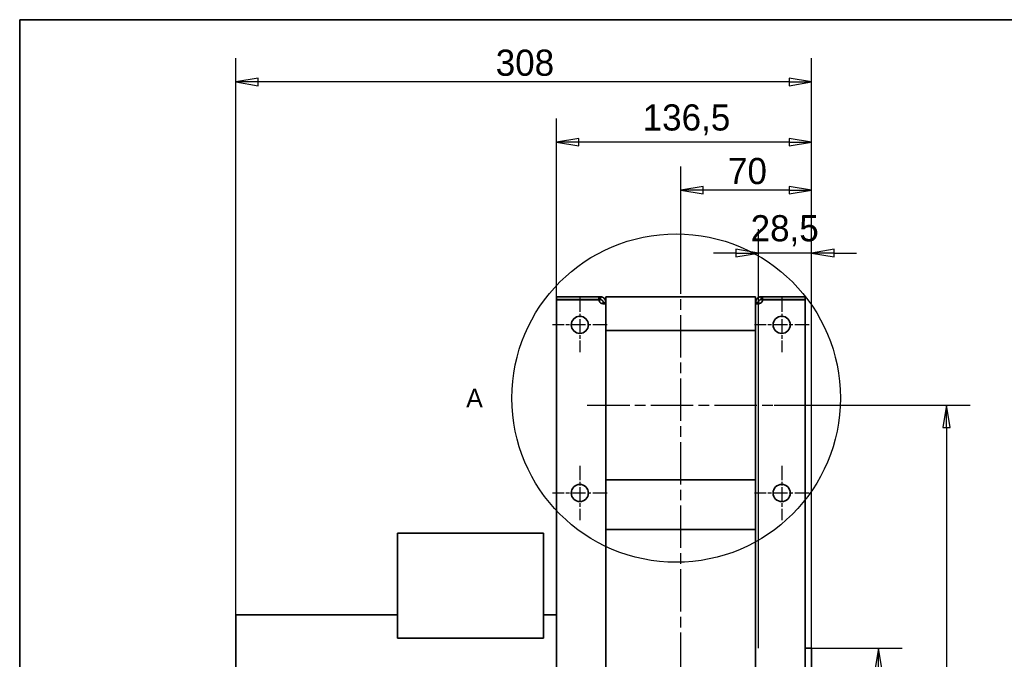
# Model space of a CAD drawing. Header units: millimetres. Extents: x 66 to 1674, y 20 to 1168.
# Tile 7 of 23: x 100 to 627, y 826 to 1168. Entities that reach past the tile are written whole.
import ezdxf

# ---------------------------------------------------------------- set-up
doc = ezdxf.new("R2010")
doc.units = ezdxf.units.MM
doc.header["$LTSCALE"] = 4
doc.linetypes.add('CHAIN', pattern=[0.3543, 0.2362, -0.0295, 0.0591, -0.0295])
for name, color, linetype, lineweight, true_color in [('Krawędzie widoczne(ISO)', 7, 'Continuous', 35, 0x262659), ('Linia środkowa(ISO)', 7, 'Continuous', 25, 0x262659), ('Linie szczegółu(ISO)', 7, 'Continuous', 25, 0x262659), ('Szkic(ISO)', 7, 'Continuous', 35, 0x262659), ('Wymiary(ISO)', 7, 'Continuous', 25, 0x262659), ('Znacznik środka(ISO)', 7, 'Continuous', 25, 0x262659)]:
    doc.layers.add(name, color=color, linetype=linetype, lineweight=lineweight, true_color=true_color)
doc.styles.add('STANDARDDużyTekst', font='txt')
doc.styles.add('STANDARDJakWarstwa', font='txt')
doc.dimstyles.new('X.XXX mała tolerancja', dxfattribs={"dimscale": 4, "dimtxt": 3.5, "dimasz": 3, "dimexe": 3.175, "dimexo": 0, "dimgap": 0.762, "dimtad": 1, "dimtoh": 1, "dimdec": 1, "dimrnd": 1e-08, "dimtxsty": 'STANDARDDużyTekst', "dimblk": 'Filled-2', "dimcen": 0.09, "dimdle": 10, "dimclrd": 256, "dimclre": 256, "dimclrt": 7, "dimadec": 1, "dimazin": 2, "dimtfac": 0.714286, "dimtdec": 3, "dimtmove": 0, "dimatfit": 3, "dimfxl": 1, "dimtolj": 1, "dimlwd": 25, "dimlwe": 25, "dimarcsym": 0})

# ---------------------------------------------------------------- blocks, each defined once
blk = doc.blocks.new('Ramki Ramka A3')
at = {"layer": 'Szkic(ISO)'}
for p, q in [((25, 292), (415, 292)), ((25, 5), (25, 292)), ((25, 5), (25, 292))]:
    blk.add_line(p, q, dxfattribs=at)
blk = doc.blocks.new('2dSzczegół0')
at = {"layer": 'Linie szczegółu(ISO)'}
blk.add_circle((112.78, 241.37), 21.97, dxfattribs=at)
at = {"layer": 'Linie szczegółu(ISO)', "insert": (84.7, 240.12), "char_height": 2.5, "attachment_point": 7, "style": 'STANDARDJakWarstwa'}
blk.add_mtext('A', dxfattribs=at)
blk = doc.blocks.new('Filled-2')
at = {"color": 0}
for p, q in [((0, 0), (-1, 0.167)), ((-1, 0.167), (-1, -0.167)), ((-1, 0), (0, 0)), ((-1, -0.167), (0, 0))]:
    blk.add_line(p, q, dxfattribs=at)
at = {"color": 0, "flags": 128}
blk.add_lwpolyline([(-1, -0.167), (0, 0), (-1, 0.167), (-1, -0.167)], dxfattribs=at)
at = {"color": 0}
blk.add_solid([(-1, -0.167), (0, 0), (-1, 0.167), (-1, -0.167)], dxfattribs=at)
blk = doc.blocks.new('*D8')
at = {"layer": 'Defpoints', "color": 0, "linetype": 'Continuous', "transparency": 16777216}
for p in [(523.58, 831.68), (523.58, 733.68), (559.32, 733.68)]:
    blk.add_point(p, dxfattribs=at)
at = {"layer": 'Wymiary(ISO)', "color": 179, "linetype": 'Continuous', "lineweight": 25, "true_color": 0x262658, "transparency": 16777216}
for p, q in [((523.58, 831.68), (572.02, 831.68)), ((559.32, 819.68), (559.32, 745.68)), ((523.58, 733.68), (572.02, 733.68))]:
    blk.add_line(p, q, dxfattribs=at)
at = {"layer": 'Wymiary(ISO)', "color": 179, "linetype": 'Continuous', "lineweight": 25, "true_color": 0x262658, "transparency": 16777216, "xscale": 12, "yscale": 12, "zscale": 12}
for p, rotation in [((559.32, 831.68), 90), ((559.32, 733.68), 270)]:
    blk.add_blockref('Filled-2', p, dxfattribs=dict(at, rotation=rotation))
at = {"layer": 'Wymiary(ISO)', "color": 7, "linetype": 'Continuous', "lineweight": 25, "transparency": 16777216, "insert": (541.98, 766.04), "char_height": 14, "attachment_point": 1, "rotation": 90, "style": 'STANDARDDużyTekst'}
blk.add_mtext('\\A1;\\fTrebuchet MS|b0|i1;\\H14.0000;Ø98', dxfattribs=at)
blk = doc.blocks.new('*D9')
at = {"layer": 'Defpoints', "color": 0, "linetype": 'Continuous', "transparency": 16777216}
for p in [(495.08, 1043.12), (495.08, 831.68), (523.58, 831.68)]:
    blk.add_point(p, dxfattribs=at)
at = {"layer": 'Wymiary(ISO)', "color": 179, "linetype": 'Continuous', "lineweight": 25, "true_color": 0x262658, "transparency": 16777216}
for p, q in [((495.08, 831.68), (495.08, 1055.82)), ((523.58, 831.68), (523.58, 1055.82)), ((483.08, 1043.12), (471.08, 1043.12)), ((523.58, 1043.12), (495.08, 1043.12)), ((535.58, 1043.12), (547.58, 1043.12))]:
    blk.add_line(p, q, dxfattribs=at)
at = {"layer": 'Wymiary(ISO)', "color": 179, "linetype": 'Continuous', "lineweight": 25, "true_color": 0x262658, "transparency": 16777216, "xscale": 12, "yscale": 12, "zscale": 12}
blk.add_blockref('Filled-2', (495.08, 1043.12), dxfattribs=at)
at = {"layer": 'Wymiary(ISO)', "color": 179, "linetype": 'Continuous', "lineweight": 25, "true_color": 0x262658, "transparency": 16777216, "xscale": 12, "yscale": 12, "zscale": 12, "rotation": 180}
blk.add_blockref('Filled-2', (523.58, 1043.12), dxfattribs=at)
at = {"layer": 'Wymiary(ISO)', "color": 7, "linetype": 'Continuous', "lineweight": 25, "transparency": 16777216, "insert": (490.95, 1063.38), "char_height": 14, "attachment_point": 1, "style": 'STANDARDDużyTekst'}
blk.add_mtext('\\A1;28,5', dxfattribs=at)
blk = doc.blocks.new('*D10')
at = {"layer": 'Defpoints', "color": 0, "linetype": 'Continuous', "transparency": 16777216}
for p in [(453.58, 1076.71), (453.58, 1028.08), (523.58, 831.68)]:
    blk.add_point(p, dxfattribs=at)
at = {"layer": 'Wymiary(ISO)', "color": 179, "linetype": 'Continuous', "lineweight": 25, "true_color": 0x262658, "transparency": 16777216}
for p, q in [((453.58, 1028.08), (453.58, 1089.41)), ((523.58, 831.68), (523.58, 1089.41)), ((511.58, 1076.71), (465.58, 1076.71))]:
    blk.add_line(p, q, dxfattribs=at)
at = {"layer": 'Wymiary(ISO)', "color": 179, "linetype": 'Continuous', "lineweight": 25, "true_color": 0x262658, "transparency": 16777216, "xscale": 12, "yscale": 12, "zscale": 12, "rotation": 180}
blk.add_blockref('Filled-2', (453.58, 1076.71), dxfattribs=at)
at = {"layer": 'Wymiary(ISO)', "color": 179, "linetype": 'Continuous', "lineweight": 25, "true_color": 0x262658, "transparency": 16777216, "xscale": 12, "yscale": 12, "zscale": 12}
blk.add_blockref('Filled-2', (523.58, 1076.71), dxfattribs=at)
at = {"layer": 'Wymiary(ISO)', "color": 7, "linetype": 'Continuous', "lineweight": 25, "transparency": 16777216, "insert": (478.84, 1094), "char_height": 14, "attachment_point": 1, "style": 'STANDARDDużyTekst'}
blk.add_mtext('\\A1;70', dxfattribs=at)
blk = doc.blocks.new('*D11')
at = {"layer": 'Defpoints', "color": 0, "linetype": 'Continuous', "transparency": 16777216}
for p in [(387.08, 1102.42), (387.08, 1018.08), (523.58, 831.68)]:
    blk.add_point(p, dxfattribs=at)
at = {"layer": 'Wymiary(ISO)', "color": 179, "linetype": 'Continuous', "lineweight": 25, "true_color": 0x262658, "transparency": 16777216}
for p, q in [((387.08, 1018.08), (387.08, 1115.12)), ((523.58, 831.68), (523.58, 1115.12)), ((511.58, 1102.42), (399.08, 1102.42))]:
    blk.add_line(p, q, dxfattribs=at)
at = {"layer": 'Wymiary(ISO)', "color": 179, "linetype": 'Continuous', "lineweight": 25, "true_color": 0x262658, "transparency": 16777216, "xscale": 12, "yscale": 12, "zscale": 12, "rotation": 180}
blk.add_blockref('Filled-2', (387.08, 1102.42), dxfattribs=at)
at = {"layer": 'Wymiary(ISO)', "color": 179, "linetype": 'Continuous', "lineweight": 25, "true_color": 0x262658, "transparency": 16777216, "xscale": 12, "yscale": 12, "zscale": 12}
blk.add_blockref('Filled-2', (523.58, 1102.42), dxfattribs=at)
at = {"layer": 'Wymiary(ISO)', "color": 7, "linetype": 'Continuous', "lineweight": 25, "transparency": 16777216, "insert": (433.2, 1122.68), "char_height": 14, "attachment_point": 1, "style": 'STANDARDDużyTekst'}
blk.add_mtext('\\A1;136,5', dxfattribs=at)
blk = doc.blocks.new('*D12')
at = {"layer": 'Defpoints', "color": 0, "linetype": 'Continuous', "transparency": 16777216}
for p in [(215.58, 1134.68), (215.58, 849.48), (523.58, 831.68)]:
    blk.add_point(p, dxfattribs=at)
at = {"layer": 'Wymiary(ISO)', "color": 179, "linetype": 'Continuous', "lineweight": 25, "true_color": 0x262658, "transparency": 16777216}
for p, q in [((215.58, 849.48), (215.58, 1147.38)), ((523.58, 831.68), (523.58, 1147.38)), ((511.58, 1134.68), (227.58, 1134.68))]:
    blk.add_line(p, q, dxfattribs=at)
at = {"layer": 'Wymiary(ISO)', "color": 179, "linetype": 'Continuous', "lineweight": 25, "true_color": 0x262658, "transparency": 16777216, "xscale": 12, "yscale": 12, "zscale": 12, "rotation": 180}
blk.add_blockref('Filled-2', (215.58, 1134.68), dxfattribs=at)
at = {"layer": 'Wymiary(ISO)', "color": 179, "linetype": 'Continuous', "lineweight": 25, "true_color": 0x262658, "transparency": 16777216, "xscale": 12, "yscale": 12, "zscale": 12}
blk.add_blockref('Filled-2', (523.58, 1134.68), dxfattribs=at)
at = {"layer": 'Wymiary(ISO)', "color": 1, "linetype": 'Continuous', "lineweight": 25, "transparency": 16777216, "insert": (354.6, 1151.97), "char_height": 14, "attachment_point": 1, "style": 'STANDARDDużyTekst'}
blk.add_mtext('\\A1;308', dxfattribs=at)
blk = doc.blocks.new('*D18')
at = {"layer": 'Defpoints', "color": 0, "linetype": 'Continuous', "transparency": 16777216}
for p in [(503.58, 961.68), (520.08, 587.68), (595.68, 587.68)]:
    blk.add_point(p, dxfattribs=at)
at = {"layer": 'Wymiary(ISO)', "color": 179, "linetype": 'Continuous', "lineweight": 25, "true_color": 0x262658, "transparency": 16777216}
for p, q in [((503.58, 961.68), (608.38, 961.68)), ((595.68, 949.68), (595.68, 599.68)), ((520.08, 587.68), (608.38, 587.68))]:
    blk.add_line(p, q, dxfattribs=at)
at = {"layer": 'Wymiary(ISO)', "color": 179, "linetype": 'Continuous', "lineweight": 25, "true_color": 0x262658, "transparency": 16777216, "xscale": 12, "yscale": 12, "zscale": 12}
for p, rotation in [((595.68, 961.68), 90), ((595.68, 587.68), 270)]:
    blk.add_blockref('Filled-2', p, dxfattribs=dict(at, rotation=rotation))
at = {"layer": 'Wymiary(ISO)', "color": 7, "linetype": 'Continuous', "lineweight": 25, "transparency": 16777216, "insert": (578.38, 759.73), "char_height": 14, "attachment_point": 1, "rotation": 90, "style": 'STANDARDDużyTekst'}
blk.add_mtext('\\A1;374', dxfattribs=at)

msp = doc.modelspace()

# ---------------------------------------------------------------- linework, layer by layer
at = {"layer": 'Krawędzie widoczne(ISO)'}
for p, q in [((409.791, 1019.678), (387.077, 1019.678)), ((387.077, 1018.178), (387.077, 1019.678)), ((409.791, 1018.178), (387.077, 1018.178)), ((409.791, 1018.078), (387.077, 1018.078)), ((387.077, 589.278), (387.077, 1018.078)), ((409.791, 1019.678), (410.577, 1019.678)), ((409.791, 1018.178), (409.791, 1019.678)), ((410.577, 1018.178), (409.791, 1018.178)), ((410.577, 1019.678), (410.577, 1018.798)), ((410.577, 1018.798), (410.577, 1018.178)), ((412.077, 1016.538), (412.077, 1016.678)), ((412.077, 1016.678), (412.697, 1016.678)), ((412.697, 1016.538), (412.077, 1016.538)), ((412.697, 1016.678), (413.577, 1016.678)), ((413.577, 1016.538), (412.697, 1016.538)), ((493.577, 1019.678), (413.577, 1019.678)), ((413.577, 1019.678), (413.577, 1004.678)), ((493.577, 1004.678), (493.577, 1019.678)), ((493.577, 1016.678), (494.456, 1016.678)), ((494.456, 1016.538), (493.577, 1016.538)), ((494.456, 1016.678), (495.077, 1016.678)), ((495.077, 1016.538), (494.456, 1016.538)), ((495.077, 1016.678), (495.077, 1016.538)), ((496.577, 1019.678), (497.363, 1019.678)), ((496.577, 1018.798), (496.577, 1019.678)), ((496.577, 1018.178), (496.577, 1018.798)), ((497.363, 1018.178), (496.577, 1018.178)), ((497.363, 1019.678), (497.363, 1018.178)), ((520.077, 1019.678), (497.363, 1019.678)), ((497.363, 1018.178), (520.077, 1018.178)), ((520.077, 1018.078), (497.363, 1018.078)), ((520.077, 1018.178), (520.077, 1019.678)), ((520.077, 1018.078), (520.077, 589.278)), ((413.577, 1004.678), (413.577, 1001.678)), ((413.577, 1001.678), (413.577, 921.678)), ((413.577, 1001.678), (493.577, 1001.678)), ((493.577, 1004.678), (493.577, 1001.678)), ((493.577, 921.678), (493.577, 1001.678)), ((493.577, 921.678), (413.577, 921.678)), ((413.577, 918.678), (413.577, 921.678)), ((493.577, 918.678), (493.577, 921.678)), ((413.577, 918.678), (413.577, 895.178)), ((493.577, 918.678), (493.577, 895.178)), ((302.077, 836.911), (302.077, 893.178)), ((302.077, 893.178), (380.077, 893.178)), ((380.077, 836.911), (380.077, 893.178)), ((493.577, 895.178), (413.577, 895.178)), ((413.577, 895.178), (413.577, 590.818)), ((493.577, 590.818), (493.577, 895.178)), ((215.577, 849.478), (215.577, 715.878)), ((215.577, 849.478), (302.077, 849.478)), ((380.077, 849.478), (387.077, 849.478)), ((380.077, 836.911), (302.077, 836.911)), ((523.577, 831.678), (520.077, 831.678)), ((523.577, 784.055), (523.577, 831.678))]:
    msp.add_line(p, q, dxfattribs=at)
for centre in [(399.577, 1004.678), (507.577, 1004.678), (399.577, 914.678), (507.577, 914.678)]:
    msp.add_circle(centre, 4.6, dxfattribs=at)
for centre, start, end in [((412.273, 1018.375), 186.81039, 227.26691), ((494.88, 1018.375), 312.73309, 353.18961)]:
    msp.add_arc(centre, 2.5, start, end, dxfattribs=at)
for points, knots in [([(410.577, 1019.678), (410.777, 1019.678), (410.977, 1019.659), (411.399, 1019.571), (411.607, 1019.504), (412.105, 1019.28), (412.383, 1019.097), (412.868, 1018.643), (413.07, 1018.378), (413.345, 1017.862), (413.434, 1017.625), (413.564, 1017.089), (413.577, 1016.851), (413.577, 1016.678)], [-0.32528867, -0.32528867, -0.32528867, -0.32528867, -0.28033389, -0.28033389, -0.23700639, -0.23700639, -0.17419799, -0.17419799, -0.11142726, -0.11142726, -0.06180457, -0.06180457, 0, 0, 0, 0]), ([(412.077, 1016.678), (412.077, 1016.719), (412.075, 1016.763), (412.067, 1016.851), (412.062, 1016.895), (412.041, 1017.012), (412.02, 1017.103), (411.958, 1017.265), (411.932, 1017.323), (411.846, 1017.485), (411.777, 1017.586), (411.611, 1017.771), (411.518, 1017.852), (411.311, 1017.992), (411.2, 1018.047), (411.047, 1018.103), (411.004, 1018.116), (410.895, 1018.146), (410.829, 1018.158), (410.734, 1018.17), (410.702, 1018.173), (410.638, 1018.177), (410.607, 1018.178), (410.577, 1018.178)], [0, 0, 0, 0, 0.02019304, 0.02019304, 0.03944596, 0.03944596, 0.06879142, 0.06879142, 0.0847965, 0.0847965, 0.11342535, 0.11342535, 0.14163414, 0.14163414, 0.1720975, 0.1720975, 0.18446606, 0.18446606, 0.20422918, 0.20422918, 0.21507142, 0.21507142, 0.22630583, 0.22630583, 0.22630583, 0.22630583]), ([(413.577, 1016.538), (413.577, 1016.408), (413.558, 1016.301), (413.469, 1016.122), (413.403, 1016.052), (413.178, 1015.923), (412.995, 1015.883), (412.542, 1015.869), (412.276, 1015.895), (411.761, 1016.006), (411.524, 1016.076), (410.987, 1016.29), (410.749, 1016.426), (410.577, 1016.538)], [0, 0, 0, 0, 0.07164926, 0.07164926, 0.14070497, 0.14070497, 0.24080947, 0.24080947, 0.34085395, 0.34085395, 0.41994297, 0.41994297, 0.51844757, 0.51844757, 0.51844757, 0.51844757]), ([(411.918, 1015.973), (411.944, 1015.997), (411.967, 1016.026), (412.002, 1016.085), (412.015, 1016.115), (412.044, 1016.198), (412.057, 1016.255), (412.069, 1016.351), (412.072, 1016.386), (412.076, 1016.46), (412.077, 1016.499), (412.077, 1016.538)], [-0.090750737, -0.090750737, -0.090750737, -0.090750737, -0.071588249, -0.071588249, -0.05525416, -0.05525416, -0.029154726, -0.029154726, -0.014836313, -0.014836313, 0, 0, 0, 0]), ([(493.577, 1016.678), (493.577, 1016.878), (493.595, 1017.078), (493.684, 1017.501), (493.75, 1017.708), (493.975, 1018.207), (494.158, 1018.484), (494.612, 1018.969), (494.877, 1019.171), (495.392, 1019.446), (495.629, 1019.535), (496.166, 1019.666), (496.404, 1019.678), (496.577, 1019.678)], [0, 0, 0, 0, 0.07164926, 0.07164926, 0.14070497, 0.14070497, 0.24080947, 0.24080947, 0.34085395, 0.34085395, 0.41994297, 0.41994297, 0.51844757, 0.51844757, 0.51844757, 0.51844757]), ([(496.577, 1016.538), (496.377, 1016.408), (496.177, 1016.301), (495.754, 1016.122), (495.546, 1016.052), (495.048, 1015.923), (494.771, 1015.883), (494.286, 1015.869), (494.083, 1015.895), (493.808, 1016.006), (493.72, 1016.076), (493.589, 1016.29), (493.577, 1016.426), (493.577, 1016.538)], [-0.32528867, -0.32528867, -0.32528867, -0.32528867, -0.28033389, -0.28033389, -0.23700639, -0.23700639, -0.17419799, -0.17419799, -0.11142726, -0.11142726, -0.06180457, -0.06180457, 0, 0, 0, 0]), ([(496.577, 1018.178), (496.536, 1018.178), (496.492, 1018.176), (496.404, 1018.169), (496.36, 1018.163), (496.243, 1018.142), (496.152, 1018.121), (495.99, 1018.06), (495.931, 1018.034), (495.77, 1017.948), (495.669, 1017.879), (495.483, 1017.713), (495.403, 1017.62), (495.262, 1017.412), (495.207, 1017.301), (495.152, 1017.149), (495.138, 1017.106), (495.109, 1016.996), (495.097, 1016.931), (495.085, 1016.835), (495.082, 1016.803), (495.078, 1016.74), (495.077, 1016.708), (495.077, 1016.678)], [-0.29886256, -0.29886256, -0.29886256, -0.29886256, -0.27219535, -0.27219535, -0.24676968, -0.24676968, -0.20801567, -0.20801567, -0.18687914, -0.18687914, -0.1490715, -0.1490715, -0.11181858, -0.11181858, -0.07158825, -0.07158825, -0.05525416, -0.05525416, -0.02915473, -0.02915473, -0.01483631, -0.01483631, 0, 0, 0, 0]), ([(495.077, 1016.538), (495.077, 1016.485), (495.078, 1016.431), (495.086, 1016.334), (495.092, 1016.29), (495.113, 1016.185), (495.134, 1016.112), (495.191, 1016.02), (495.211, 1015.995), (495.235, 1015.973)], [0, 0, 0, 0, 0.020193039, 0.020193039, 0.039445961, 0.039445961, 0.068791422, 0.068791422, 0.081808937, 0.081808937, 0.081808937, 0.081808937])]:
    msp.add_open_spline(points, degree=3, knots=knots, dxfattribs=at)
at = {"layer": 'Linia środkowa(ISO)', "linetype": 'CHAIN', "ltscale": 23.990969}
for p, q in [((453.577, 579.278), (453.577, 1028.078)), ((403.577, 961.678), (503.577, 961.678))]:
    msp.add_line(p, q, dxfattribs=at)
at = {"layer": 'Znacznik środka(ISO)', "linetype": 'CHAIN', "ltscale": 8.111714}
for p, q in [((399.577, 1019.278), (399.577, 990.078)), ((507.577, 1019.278), (507.577, 990.078)), ((414.177, 1004.678), (384.977, 1004.678)), ((522.177, 1004.678), (492.977, 1004.678)), ((399.577, 929.278), (399.577, 900.078)), ((507.577, 929.278), (507.577, 900.078)), ((414.177, 914.678), (384.977, 914.678)), ((522.177, 914.678), (492.977, 914.678))]:
    msp.add_line(p, q, dxfattribs=at)

# ---------------------------------------------------------------- block references
at = {"xscale": 4, "yscale": 4, "zscale": 4}
msp.add_blockref('Ramki Ramka A3', (0, 0), dxfattribs=at)
at = {"layer": 'Linie szczegółu(ISO)', "xscale": 4, "yscale": 4, "zscale": 4}
msp.add_blockref('2dSzczegół0', (0, 0), dxfattribs=at)

# ---------------------------------------------------------------- dimensions: what is measured, and where the dimension line sits
at = {"layer": 'Wymiary(ISO)', "color": 179, "linetype": 'Continuous', "lineweight": 25, "true_color": 0x262658}
for base, p1, p2, angle, override, picture, middle in [((215.577, 1134.678), (523.577, 831.678), (215.577, 849.478), 180, {"dimgap": 0.762, "dimtoh": 0, "dimdec": 1, "dimclrt": 1, "dimtol": 0, "dimlim": 0, "dimtp": 0, "dimtm": 0, "dimtdec": 3, "dimtofl": 0, "dimatfit": 1}, '*D12', (369.577, 1134.678)), ((387.077, 1102.42), (523.577, 831.678), (387.077, 1018.078), 180, {"dimgap": 0.762, "dimtoh": 0, "dimdec": 1, "dimtol": 0, "dimlim": 0, "dimtp": 0, "dimtm": 0, "dimtdec": 3, "dimtofl": 0, "dimatfit": 1}, '*D11', (455.327, 1102.42)), ((453.577, 1076.706), (523.577, 831.678), (453.577, 1028.078), 180, {"dimgap": 0.762, "dimtoh": 0, "dimdec": 1, "dimtol": 0, "dimlim": 0, "dimtp": 0, "dimtm": 0, "dimtdec": 3, "dimtofl": 0, "dimatfit": 1}, '*D10', (488.577, 1076.706)), ((495.077, 1043.122), (523.577, 831.678), (495.077, 831.678), 180, {"dimgap": 0.762, "dimtoh": 0, "dimdec": 1, "dimtol": 0, "dimlim": 0, "dimtp": 0, "dimtm": 0, "dimtdec": 3, "dimtofl": 1, "dimatfit": 1}, '*D9', (509.327, 1043.122)), ((595.675, 587.678), (503.577, 961.678), (520.077, 587.678), 270, {"dimgap": 0.762, "dimtoh": 0, "dimdec": 1, "dimtol": 0, "dimlim": 0, "dimtp": 0, "dimtm": 0, "dimtdec": 3, "dimtofl": 0, "dimatfit": 1}, '*D18', (595.675, 774.678))]:
    dim = msp.add_linear_dim(base=base, p1=p1, p2=p2, angle=angle, dimstyle='X.XXX mała tolerancja', override=override, dxfattribs=at)
    dim.commit()
    dim.dimension.update_dxf_attribs({"geometry": picture, "text_midpoint": middle, "dimtype": 160})
dim = msp.add_linear_dim(base=(559.315, 733.678), p1=(523.577, 831.678), p2=(523.577, 733.678), angle=90, text='\\fTrebuchet MS|b0|i1;\\H14.0000;Ø<>', dimstyle='X.XXX mała tolerancja', override={"dimgap": 0.762, "dimtoh": 0, "dimdec": 1, "dimtol": 0, "dimlim": 0, "dimtp": 0, "dimtm": 0, "dimtdec": 3, "dimtofl": 0, "dimatfit": 1}, dxfattribs=at)
dim.commit()
dim.dimension.update_dxf_attribs({"geometry": '*D8', "text_midpoint": (559.315, 782.678), "dimtype": 160})

doc.saveas('drawing.dxf')
